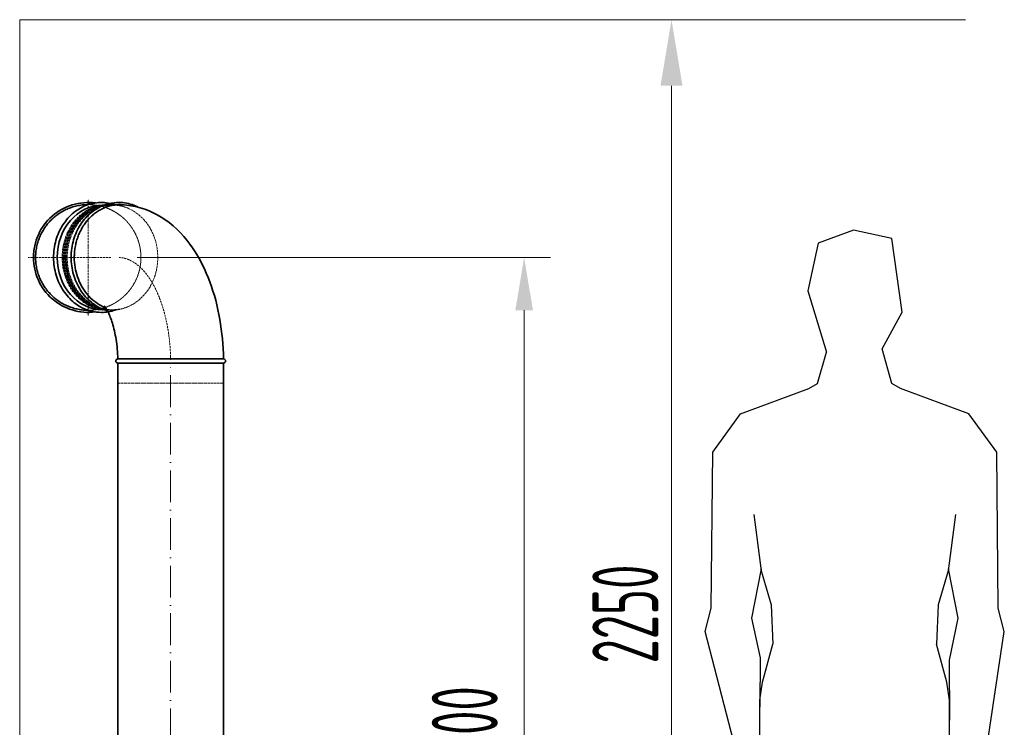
# Model space of a CAD drawing. Header units: millimetres. Extents: x 8221 to 89444, y -105166 to -5578.
# Tile 88 of 118: x 49615 to 51479, y -41152 to -39812. Entities that reach past the tile are written whole.
import ezdxf

# ---------------------------------------------------------------- set-up
doc = ezdxf.new("R2010")
doc.units = ezdxf.units.MM
for name, pattern in [('ACAD_ISO02W100', [15, 12, -3]), ('ACAD_ISO10W100', [18, 12, -3, 0, -3]), ('phl_thick', [0])]:
    doc.linetypes.add(name, pattern=pattern)
for name, color, linetype, lineweight in [('UT_KOTY - DIMENZE', 7, 'Continuous', 5), ('VZT_01 SUP (PŘÍVOD) - OBRYS', 5, 'Continuous', 35), ('VZT_02 SUP (PŘÍVOD) - OSA', 5, 'ACAD_ISO10W100', 5), ('VZT_04 SUP (PŘÍVOD) - SKRYTÉ', 5, 'ACAD_ISO02W100', 5), ('VZT_50 POPIS - OBECNE', 7, 'Continuous', 13)]:
    doc.layers.add(name, color=color, linetype=linetype, lineweight=lineweight)
doc.layers.add('VZT_03 SUP (PŘÍVOD) - NETISK', color=8, linetype='ACAD_ISO02W100', lineweight=5, plot=False)
doc.styles.add('EVORA_125', font='isocp.shx', dxfattribs={"width": 0.6, "height": 125})
doc.styles.add('ISOCP 2.5', font='isocp.shx', dxfattribs={"width": 0.6, "height": 2.5})

msp = doc.modelspace()

# ---------------------------------------------------------------- linework, layer by layer
for p, q in [((51193.7, -40210.9), (51126.5, -40235.2)), ((51266.2, -40226.6), (51193.7, -40210.9)), ((51126.5, -40235.2), (51107, -40325.4)), ((51285.7, -40366.2), (51266.2, -40226.6)), ((51107, -40325.4), (51142.3, -40441.8)), ((51247.7, -40435.2), (51285.7, -40366.2)), ((51125.6, -40500.8), (51142.3, -40441.8)), ((51266.3, -40500.8), (51247.7, -40435.2)), ((51108.9, -40510.7), (51125.6, -40500.8)), ((51282.9, -40510.7), (51266.3, -40500.8)), ((50979.9, -40558.5), (51108.9, -40510.7)), ((51411.9, -40558.5), (51282.9, -40510.7)), ((50927, -40630.7), (50979.9, -40558.5)), ((51464.8, -40630.7), (51411.9, -40558.5)), ((50924.1, -40926.3), (50927, -40630.7)), ((51467.7, -40926.3), (51464.8, -40630.7)), ((51004.8, -40748.9), (51018.6, -40855.7)), ((51387, -40748.9), (51373.2, -40855.7)), ((51018.6, -40851.9), (51000.4, -40945.4)), ((51018.6, -40855.7), (51037.7, -40920.1)), ((51373.2, -40855.7), (51354.1, -40920.1)), ((51373.2, -40851.9), (51391.4, -40945.4)), ((50912.5, -40970.4), (50924.1, -40926.3)), ((51037.7, -40920.1), (51040.9, -40994.5)), ((51354.1, -40920.1), (51350.9, -40994.5)), ((51479.3, -40970.4), (51467.7, -40926.3)), ((51000.4, -40945.4), (51017, -41020.5)), ((51391.4, -40945.4), (51374.8, -41024.7)), ((50987.3, -41257.3), (50912.5, -40970.4)), ((51436.8, -41253.4), (51479.3, -40970.4)), ((51021.5, -41066.5), (51040.9, -40994.5)), ((51370.3, -41066.5), (51350.9, -40994.5)), ((51017, -41020.5), (51016.1, -41113.1)), ((51374.8, -41024.7), (51375.7, -41138.2)), ((51016.1, -41100.5), (51021.5, -41066.5)), ((51375.7, -41100.5), (51370.3, -41066.5)), ((51016.1, -41249.6), (51016.1, -41100.5)), ((51375.7, -41249.6), (51375.7, -41100.5))]:
    msp.add_line(p, q)
at = {"layer": 'UT_KOTY - DIMENZE'}
msp.add_line((50849, -41937.4), (50849, -39937.4), dxfattribs=at)
msp.add_solid([(50828.1, -39937.4), (50869.8, -39937.4), (50849, -39812.4)], dxfattribs=at)
at = {"layer": 'VZT_01 SUP (PŘÍVOD) - OBRYS'}
for p, q in [((49771.9, -40361.4), (49771.3, -40361.4)), ((49800.5, -40462.3), (49813.9, -40462.3)), ((49813.9, -40454.4), (50000.5, -40454.4)), ((49813.9, -40462.3), (50000.5, -40462.3))]:
    msp.add_line(p, q, dxfattribs=at)
for points in [[(49800.4, -40462.3), (49800.4, -41176.2)], [(50000.4, -40462.3), (50000.4, -41176.2)]]:
    msp.add_lwpolyline(points, dxfattribs=at)
for centre, radius, start, end in [((49744.6, -40262.4), 104, 82.6813, 180), ((49744.6, -40262.4), 104, 180, 277.3187), ((49800.5, -40458.3), 4, 91.5245, 270), ((50000.5, -40458.3), 4, 270, 90)]:
    msp.add_arc(centre, radius, start, end, dxfattribs=at)
at = {"layer": 'VZT_01 SUP (PŘÍVOD) - OBRYS', "extrusion": (0, 0, -1)}
for major_axis, start_param, end_param in [((0, 99), -1.570796, 0), ((0, -99), 0, 1.570796)]:
    msp.add_ellipse((49771.3, -40262.4), major_axis=major_axis, ratio=0.866025, start_param=start_param, end_param=end_param, dxfattribs=at)
at = {"layer": 'VZT_01 SUP (PŘÍVOD) - OBRYS'}
for points, knots in [([(49744.5, -40162.4), (49743, -40162.4), (49741.5, -40162.5), (49738.4, -40162.6), (49736.8, -40162.7), (49733.5, -40163), (49731.8, -40163.2), (49728.5, -40163.7), (49726.8, -40164), (49723.5, -40164.7), (49721.9, -40165), (49718.6, -40165.9), (49717, -40166.3), (49713.9, -40167.3), (49712.3, -40167.8), (49709.3, -40168.9), (49707.8, -40169.4), (49705, -40170.6), (49703.5, -40171.3), (49700.6, -40172.6), (49699.2, -40173.4), (49696.3, -40174.9), (49694.8, -40175.7), (49691.9, -40177.4), (49690.5, -40178.3), (49687.7, -40180.2), (49686.3, -40181.2), (49683.7, -40183.2), (49682.3, -40184.2), (49679.8, -40186.3), (49678.6, -40187.4), (49676.2, -40189.5), (49675, -40190.6), (49672.9, -40192.8), (49671.8, -40193.9), (49669.6, -40196.3), (49668.5, -40197.6), (49666.4, -40200.1), (49665.4, -40201.4), (49663.4, -40204.1), (49662.4, -40205.5), (49660.6, -40208.3), (49659.7, -40209.7), (49658, -40212.6), (49657.1, -40214), (49655.6, -40216.9), (49654.9, -40218.4), (49653.5, -40221.3), (49652.9, -40222.7), (49651.7, -40225.6), (49651.1, -40227.1), (49650, -40230.1), (49649.5, -40231.6), (49648.5, -40234.8), (49648.1, -40236.4), (49647.3, -40239.6), (49646.9, -40241.3), (49646.3, -40244.6), (49646, -40246.2), (49645.5, -40249.5), (49645.3, -40251.2), (49645, -40254.5), (49644.8, -40256.1), (49644.7, -40259.3), (49644.7, -40260.9), (49644.7, -40262.4), (49644.7, -40264), (49644.7, -40265.5), (49644.8, -40268.7), (49645, -40270.4), (49645.3, -40273.7), (49645.5, -40275.3), (49646, -40278.6), (49646.3, -40280.3), (49646.9, -40283.6), (49647.3, -40285.2), (49648.1, -40288.5), (49648.5, -40290.1), (49649.5, -40293.2), (49650, -40294.8), (49651.1, -40297.8), (49651.7, -40299.3), (49652.9, -40302.1), (49653.5, -40303.6), (49654.9, -40306.5), (49655.6, -40307.9), (49657.1, -40310.8), (49658, -40312.3), (49659.7, -40315.2), (49660.6, -40316.6), (49662.4, -40319.4), (49663.4, -40320.7), (49665.4, -40323.4), (49666.4, -40324.7), (49668.5, -40327.3), (49669.6, -40328.5), (49671.8, -40330.9), (49672.9, -40332), (49675, -40334.2), (49676.2, -40335.3), (49678.6, -40337.5), (49679.8, -40338.5), (49682.3, -40340.6), (49683.7, -40341.7), (49686.3, -40343.7), (49687.7, -40344.6), (49690.5, -40346.5), (49691.9, -40347.4), (49694.8, -40349.1), (49696.3, -40349.9), (49699.2, -40351.5), (49700.6, -40352.2), (49703.5, -40353.6), (49705, -40354.2), (49707.8, -40355.4), (49709.3, -40356), (49712.3, -40357.1), (49713.9, -40357.6), (49717, -40358.5), (49718.6, -40359), (49721.9, -40359.8), (49723.5, -40360.2), (49726.8, -40360.8), (49728.5, -40361.1), (49731.8, -40361.6), (49733.5, -40361.8), (49736.8, -40362.1), (49738.4, -40362.2), (49741.5, -40362.4), (49743, -40362.4), (49744.5, -40362.4)], [-147.876417, -147.876417, -147.876417, -147.876417, -143.505913, -143.505913, -138.87378, -138.87378, -134.241647, -134.241647, -129.609514, -129.609514, -124.977381, -124.977381, -120.345248, -120.345248, -115.713115, -115.713115, -111.080982, -111.080982, -106.451331, -106.451331, -101.82168, -101.82168, -97.192029, -97.192029, -92.562378, -92.562378, -87.932727, -87.932727, -83.303076, -83.303076, -78.673425, -78.673425, -74.043774, -74.043774, -69.415617, -69.415617, -64.787461, -64.787461, -60.159305, -60.159305, -55.531148, -55.531148, -50.902992, -50.902992, -46.274836, -46.274836, -41.646679, -41.646679, -37.018523, -37.018523, -32.391208, -32.391208, -27.763892, -27.763892, -23.136577, -23.136577, -18.509262, -18.509262, -13.881946, -13.881946, -9.254631, -9.254631, -4.627315, -4.627315, 0, 0, 0, 4.627315, 4.627315, 9.254631, 9.254631, 13.881946, 13.881946, 18.509262, 18.509262, 23.136577, 23.136577, 27.763892, 27.763892, 32.391208, 32.391208, 37.018523, 37.018523, 41.646679, 41.646679, 46.274836, 46.274836, 50.902992, 50.902992, 55.531148, 55.531148, 60.159305, 60.159305, 64.787461, 64.787461, 69.415617, 69.415617, 74.043774, 74.043774, 78.673425, 78.673425, 83.303076, 83.303076, 87.932727, 87.932727, 92.562378, 92.562378, 97.192029, 97.192029, 101.82168, 101.82168, 106.451331, 106.451331, 111.080982, 111.080982, 115.713115, 115.713115, 120.345248, 120.345248, 124.977381, 124.977381, 129.609514, 129.609514, 134.241647, 134.241647, 138.87378, 138.87378, 143.505913, 143.505913, 147.876417, 147.876417, 147.876417, 147.876417]), ([(49795.3, -40162.8), (49794.4, -40162.5), (49793.6, -40162.2), (49783.4, -40159.1), (49773.7, -40158), (49754.5, -40159.2), (49745, -40161.6), (49727.1, -40169.7), (49718.7, -40175.4), (49703.9, -40189.6), (49697.5, -40198.1), (49687.3, -40216.9), (49683.5, -40227.3), (49679, -40248.9), (49678.3, -40260.1), (49679.9, -40282.3), (49682.3, -40293.2), (49689.9, -40313.7), (49695.2, -40323.2), (49708.1, -40339.8), (49715.7, -40347), (49732.5, -40358.1), (49741.6, -40362.1), (49757.1, -40365.7), (49763.2, -40366.4), (49769.3, -40366.4)], [2.853277, 2.853277, 2.853277, 2.853277, 2.882409, 2.882409, 3.199277, 3.199277, 3.515349, 3.515349, 3.832996, 3.832996, 4.153055, 4.153055, 4.474817, 4.474817, 4.797342, 4.797342, 5.119991, 5.119991, 5.442211, 5.442211, 5.763196, 5.763196, 6.081976, 6.081976, 6.283185, 6.283185, 6.283185, 6.283185]), ([(49780.5, -40363.2), (49776.7, -40362.1), (49772.9, -40360.8), (49760.3, -40355), (49751.9, -40349.3), (49737.1, -40335.2), (49730.7, -40326.7), (49720.5, -40307.9), (49716.7, -40297.5), (49712.2, -40275.9), (49711.4, -40264.7), (49713.1, -40242.5), (49715.4, -40231.5), (49723.1, -40211.1), (49728.4, -40201.6), (49741.3, -40184.9), (49748.9, -40177.8), (49765.7, -40166.7), (49774.8, -40162.7), (49790.3, -40159.1), (49796.4, -40158.3), (49802.5, -40158.3)], [3.385034, 3.385034, 3.385034, 3.385034, 3.515349, 3.515349, 3.832996, 3.832996, 4.153055, 4.153055, 4.474817, 4.474817, 4.797342, 4.797342, 5.119991, 5.119991, 5.442211, 5.442211, 5.763196, 5.763196, 6.081976, 6.081976, 6.283185, 6.283185, 6.283185, 6.283185]), ([(49808.5, -40162.6), (49807.2, -40162.5), (49805.8, -40162.5), (49804.5, -40162.5), (49803.2, -40162.5), (49801.8, -40162.5), (49799, -40162.6), (49797.6, -40162.8), (49794.8, -40163.1), (49793.4, -40163.3), (49790.5, -40163.8), (49789.1, -40164), (49786.2, -40164.7), (49784.8, -40165.1), (49782, -40165.9), (49780.6, -40166.3), (49777.9, -40167.3), (49776.5, -40167.8), (49773.9, -40168.9), (49772.6, -40169.5), (49770.2, -40170.7), (49768.9, -40171.3), (49766.4, -40172.7), (49765.1, -40173.4), (49762.6, -40174.9), (49761.3, -40175.8), (49758.9, -40177.5), (49757.6, -40178.4), (49755.2, -40180.2), (49754, -40181.2), (49751.7, -40183.2), (49750.6, -40184.2), (49748.4, -40186.3), (49747.3, -40187.4), (49745.2, -40189.6), (49744.2, -40190.7), (49742.4, -40192.8), (49741.4, -40194), (49739.5, -40196.4), (49738.6, -40197.6), (49736.8, -40200.1), (49735.9, -40201.4), (49734.2, -40204.1), (49733.3, -40205.5), (49731.7, -40208.3), (49730.9, -40209.7), (49729.4, -40212.6), (49728.7, -40214.1), (49727.4, -40217), (49726.8, -40218.4), (49725.6, -40221.3), (49725, -40222.8), (49724, -40225.6), (49723.5, -40227.1), (49722.6, -40230.1), (49722.1, -40231.7), (49721.3, -40234.8), (49720.9, -40236.4), (49720.2, -40239.7), (49719.9, -40241.3), (49719.3, -40244.6), (49719.1, -40246.3), (49718.6, -40249.6), (49718.5, -40251.3), (49718.2, -40254.5), (49718.1, -40256.2), (49718, -40259.4), (49717.9, -40260.9), (49717.9, -40262.4)], [-4.523656, -4.523656, -4.523656, -4.523656, 0, 0, 0, 4.627315, 4.627315, 9.254631, 9.254631, 13.881946, 13.881946, 18.509262, 18.509262, 23.136577, 23.136577, 27.763892, 27.763892, 32.391208, 32.391208, 37.018523, 37.018523, 41.646679, 41.646679, 46.274836, 46.274836, 50.902992, 50.902992, 55.531148, 55.531148, 60.159305, 60.159305, 64.787461, 64.787461, 69.415617, 69.415617, 74.043774, 74.043774, 78.673425, 78.673425, 83.303076, 83.303076, 87.932727, 87.932727, 92.562378, 92.562378, 97.192029, 97.192029, 101.82168, 101.82168, 106.451331, 106.451331, 111.080982, 111.080982, 115.713115, 115.713115, 120.345248, 120.345248, 124.977381, 124.977381, 129.609514, 129.609514, 134.241647, 134.241647, 138.87378, 138.87378, 143.505913, 143.505913, 148.058014, 148.058014, 148.058014, 148.058014]), ([(49802.5, -40158.3), (49812.1, -40158.3), (49821.7, -40160.1), (49833.9, -40164.7), (49836.9, -40166.1), (49839.8, -40167.6)], [0, 0, 0, 0, 0.3160273, 0.3160273, 0.4218793, 0.4218793, 0.4218793, 0.4218793]), ([(50000.5, -40454.4), (50000.1, -40429.2), (49997.8, -40404), (49989.3, -40355.1), (49983.1, -40331.4), (49966.3, -40286.1), (49955.8, -40264.5), (49928.4, -40224.5), (49911.5, -40205.7), (49871.2, -40178.2), (49849.2, -40168.4), (49819.7, -40163.5), (49814.1, -40162.9), (49808.5, -40162.6)], [4.744392, 4.744392, 4.744392, 4.744392, 5.046815, 5.046815, 5.349238, 5.349238, 5.65166, 5.65166, 5.954083, 5.954083, 6.200336, 6.200336, 6.256506, 6.256506, 6.256506, 6.256506]), ([(49717.9, -40262.4), (49717.9, -40275), (49720, -40287.5), (49728.1, -40311.4), (49734.3, -40322.5), (49750, -40341.4), (49759.3, -40348.9), (49772.1, -40355.4), (49774.6, -40356.5), (49777.1, -40357.5)], [157.533456, 157.533456, 157.533456, 157.533456, 195.393508, 195.393508, 234.551342, 234.551342, 273.721472, 273.721472, 282.98386, 282.98386, 282.98386, 282.98386]), ([(49800.4, -40454.4), (49800.1, -40441.7), (49798.9, -40429.2), (49795.3, -40406.3), (49792.8, -40395.8), (49787.5, -40378.5), (49784.7, -40371.5), (49779.7, -40361.4), (49777.6, -40358), (49775.2, -40354.8), (49774.5, -40354.2), (49774.5, -40354.2)], [4.765757, 4.765757, 4.765757, 4.765757, 5.019804, 5.019804, 5.265248, 5.265248, 5.490505, 5.490505, 5.689018, 5.689018, 5.824808, 5.824808, 5.824808, 5.824808]), ([(49800.4, -40454.4), (49800.4, -40454.4), (49800.6, -40454.4), (49802.1, -40454.4), (49805.9, -40454.4), (49812.6, -40454.4), (49813.2, -40454.4), (49813.9, -40454.4)], [420.606475, 420.606475, 420.606475, 420.606475, 429.832624, 429.832624, 468.991563, 468.991563, 473.053633, 473.053633, 473.053633, 473.053633])]:
    msp.add_open_spline(points, degree=3, knots=knots, dxfattribs=at)
msp.add_open_spline([(49769.3, -40366.4), (49778.1, -40366.4), (49786.9, -40365), (49795.3, -40362.1)], degree=3, dxfattribs=at)
at = {"layer": 'VZT_02 SUP (PŘÍVOD) - OSA', "ltscale": 0.3}
for points in [[(49744.3, -40372.4), (49744.3, -40152.4)], [(49787.3, -40262.4), (49630.3, -40262.4)]]:
    msp.add_lwpolyline(points, dxfattribs=at)
at = {"layer": 'VZT_02 SUP (PŘÍVOD) - OSA', "ltscale": 5}
msp.add_lwpolyline([(49900.4, -41176.2), (49900.4, -40462.3)], dxfattribs=at)
at = {"layer": 'VZT_02 SUP (PŘÍVOD) - OSA', "ltscale": 0.3}
msp.add_open_spline([(49900.5, -40456), (49900.4, -40448.7), (49900, -40441.4), (49899, -40426.6), (49898.2, -40419.1), (49896.7, -40407.3), (49896.1, -40403.1), (49894.9, -40396), (49894.4, -40393.2), (49893.3, -40387.7), (49892.7, -40384.9), (49891, -40376.8), (49889.7, -40371.5), (49887, -40361.7), (49885.6, -40357.2), (49882.9, -40348.9), (49881.6, -40345.1), (49878.7, -40337.6), (49877.3, -40334), (49873.3, -40324.9), (49870.7, -40319.7), (49867, -40312.8), (49865.9, -40310.9), (49863.8, -40307.5), (49862.9, -40306), (49861.3, -40303.6), (49860.7, -40302.6), (49859.5, -40300.8), (49858.9, -40299.9), (49857, -40297.2), (49855.7, -40295.5), (49852.2, -40291), (49849.9, -40288.3), (49845.3, -40283.4), (49843, -40281.1), (49838.1, -40276.9), (49835.6, -40275), (49832.8, -40273), (49832.7, -40272.9), (49832.3, -40272.7), (49832.2, -40272.6), (49831.7, -40272.3), (49831.4, -40272.1), (49830.5, -40271.5), (49829.9, -40271.2), (49828, -40270), (49826.6, -40269.3), (49823.1, -40267.5), (49820.9, -40266.5), (49816.5, -40264.9), (49814.4, -40264.2), (49811.5, -40263.6), (49810.7, -40263.4), (49809.6, -40263.2), (49809.3, -40263.1), (49808.7, -40263), (49808.5, -40263), (49808, -40262.9), (49807.7, -40262.9), (49806.9, -40262.8), (49806.4, -40262.7), (49805, -40262.5), (49804.1, -40262.5), (49803.2, -40262.4)], degree=3, knots=[4.744392, 4.744392, 4.744392, 4.744392, 4.853278, 4.853278, 4.9688, 4.9688, 5.035636, 5.035636, 5.080038, 5.080038, 5.124441, 5.124441, 5.213246, 5.213246, 5.292133, 5.292133, 5.361992, 5.361992, 5.43185, 5.43185, 5.542799, 5.542799, 5.586207, 5.586207, 5.622358, 5.622358, 5.64496, 5.64496, 5.66744, 5.66744, 5.712402, 5.712402, 5.792576, 5.792576, 5.872749, 5.872749, 5.952922, 5.952922, 5.957962, 5.957962, 5.963002, 5.963002, 5.973081, 5.973081, 5.99324, 5.99324, 6.033558, 6.033558, 6.099044, 6.099044, 6.164529, 6.164529, 6.187944, 6.187944, 6.198634, 6.198634, 6.206336, 6.206336, 6.214038, 6.214038, 6.229442, 6.229442, 6.256506, 6.256506, 6.256506, 6.256506], dxfattribs=at)
at = {"layer": 'VZT_03 SUP (PŘÍVOD) - NETISK', "ltscale": 0.4}
for p, q in [((49771.9, -40163.4), (49771.3, -40163.4)), ((49784.3, -40162.4), (49784.1, -40162.4)), ((49788.1, -40162.4), (49787.8, -40162.4)), ((49790.3, -40163.4), (49788.3, -40163.4)), ((49784.3, -40362.4), (49784.1, -40362.4)), ((49788.1, -40362.4), (49787.8, -40362.4)), ((49790.3, -40361.4), (49788.3, -40361.4)), ((49800.5, -40462.3), (49800.5, -40500.3)), ((50000.5, -40462.3), (50000.5, -40500.3)), ((49800.5, -40500.3), (49813.9, -40500.3)), ((49813.9, -40500.3), (50000.5, -40500.3))]:
    msp.add_line(p, q, dxfattribs=at)
at = {"layer": 'VZT_03 SUP (PŘÍVOD) - NETISK', "ltscale": 0.4, "extrusion": (1.64399e-16, 1.87637e-18, -1)}
msp.add_ellipse((49781.5, -40262.3), major_axis=(0, -100), ratio=0.866025, start_param=0.04924, end_param=3.092352, dxfattribs=at)
at = {"layer": 'VZT_03 SUP (PŘÍVOD) - NETISK', "ltscale": 0.4, "extrusion": (0, 0, -1)}
for centre, major_axis, start_param, end_param in [((49784.1, -40262.4), (0, 100), -1.570796, 0), ((49784.3, -40262.4), (0, 100), -1.570796, 0.020209), ((49787.8, -40262.4), (0, 100), -1.570796, 0), ((49788.1, -40262.4), (0, 100), -1.570796, 0.40712), ((49788.3, -40262.4), (0, 99), -1.570796, 0), ((49790.3, -40262.4), (0, -99), 1.570796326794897, 7.853981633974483), ((49782.3, -40262.4), (0, 99), -1.570796, -0.508841), ((49784.3, -40262.4), (0, 98), -1.570796, -0.499859), ((49782.3, -40262.4), (0, 98), -1.570796, -1.425983), ((49782.3, -40262.4), (0, 99), -2.632752, -1.570796), ((49782.3, -40262.4), (0, 98), -1.715609, -1.570796), ((49784.1, -40262.4), (0, -100), 0, 1.570796), ((49784.3, -40262.4), (0, -100), -0.020209, 1.570796), ((49784.3, -40262.4), (0, 98), -2.641734, -1.570796), ((49787.8, -40262.4), (0, -100), 0, 1.570796), ((49788.1, -40262.4), (0, -100), -0.40712, 1.570796), ((49788.3, -40262.4), (0, -99), 0, 1.570796)]:
    msp.add_ellipse(centre, major_axis=major_axis, ratio=0.866025, start_param=start_param, end_param=end_param, dxfattribs=at)
at = {"layer": 'VZT_04 SUP (PŘÍVOD) - SKRYTÉ', "ltscale": 0.1}
msp.add_open_spline([(49744.2, -40162.4), (49745.7, -40162.4), (49747.3, -40162.5), (49750.5, -40162.6), (49752.1, -40162.7), (49755.4, -40163), (49757, -40163.2), (49760.4, -40163.7), (49762, -40164), (49765.3, -40164.7), (49767, -40165), (49770.2, -40165.9), (49771.8, -40166.3), (49775, -40167.3), (49776.5, -40167.8), (49779.6, -40168.9), (49781, -40169.4), (49783.9, -40170.6), (49785.3, -40171.3), (49788.2, -40172.6), (49789.7, -40173.4), (49792.6, -40174.9), (49794.1, -40175.7), (49796.9, -40177.4), (49798.3, -40178.3), (49801.1, -40180.2), (49802.5, -40181.2), (49805.2, -40183.2), (49806.5, -40184.2), (49809.1, -40186.3), (49810.3, -40187.4), (49812.7, -40189.5), (49813.8, -40190.6), (49816, -40192.8), (49817.1, -40193.9), (49819.3, -40196.3), (49820.3, -40197.6), (49822.4, -40200.1), (49823.4, -40201.4), (49825.4, -40204.1), (49826.4, -40205.5), (49828.3, -40208.3), (49829.2, -40209.7), (49830.9, -40212.6), (49831.7, -40214), (49833.3, -40216.9), (49834, -40218.4), (49835.4, -40221.3), (49836, -40222.7), (49837.2, -40225.6), (49837.8, -40227.1), (49838.8, -40230.1), (49839.4, -40231.6), (49840.3, -40234.8), (49840.8, -40236.4), (49841.6, -40239.6), (49842, -40241.3), (49842.6, -40244.6), (49842.9, -40246.2), (49843.4, -40249.5), (49843.6, -40251.2), (49843.9, -40254.5), (49844, -40256.1), (49844.2, -40259.3), (49844.2, -40260.9), (49844.2, -40262.4), (49844.2, -40264), (49844.2, -40265.5), (49844, -40268.7), (49843.9, -40270.4), (49843.6, -40273.7), (49843.4, -40275.3), (49842.9, -40278.6), (49842.6, -40280.3), (49842, -40283.6), (49841.6, -40285.2), (49840.8, -40288.5), (49840.3, -40290.1), (49839.4, -40293.2), (49838.8, -40294.8), (49837.8, -40297.8), (49837.2, -40299.3), (49836, -40302.1), (49835.4, -40303.6), (49834, -40306.5), (49833.3, -40307.9), (49831.7, -40310.8), (49830.9, -40312.3), (49829.2, -40315.2), (49828.3, -40316.6), (49826.4, -40319.4), (49825.4, -40320.7), (49823.4, -40323.4), (49822.4, -40324.7), (49820.3, -40327.3), (49819.3, -40328.5), (49817.1, -40330.9), (49816, -40332), (49813.8, -40334.2), (49812.7, -40335.3), (49810.3, -40337.5), (49809.1, -40338.5), (49806.5, -40340.6), (49805.2, -40341.7), (49802.5, -40343.7), (49801.1, -40344.6), (49798.3, -40346.5), (49796.9, -40347.4), (49794.1, -40349.1), (49792.6, -40349.9), (49789.7, -40351.5), (49788.2, -40352.2), (49785.3, -40353.6), (49783.9, -40354.2), (49781, -40355.4), (49779.6, -40356), (49776.5, -40357.1), (49775, -40357.6), (49771.8, -40358.5), (49770.2, -40359), (49767, -40359.8), (49765.3, -40360.2), (49762, -40360.8), (49760.4, -40361.1), (49757, -40361.6), (49755.4, -40361.8), (49752.1, -40362.1), (49750.5, -40362.2), (49747.3, -40362.4), (49745.7, -40362.4), (49744.2, -40362.4)], degree=3, knots=[-148.058014, -148.058014, -148.058014, -148.058014, -143.505913, -143.505913, -138.87378, -138.87378, -134.241647, -134.241647, -129.609514, -129.609514, -124.977381, -124.977381, -120.345248, -120.345248, -115.713115, -115.713115, -111.080982, -111.080982, -106.451331, -106.451331, -101.82168, -101.82168, -97.192029, -97.192029, -92.562378, -92.562378, -87.932727, -87.932727, -83.303076, -83.303076, -78.673425, -78.673425, -74.043774, -74.043774, -69.415617, -69.415617, -64.787461, -64.787461, -60.159305, -60.159305, -55.531148, -55.531148, -50.902992, -50.902992, -46.274836, -46.274836, -41.646679, -41.646679, -37.018523, -37.018523, -32.391208, -32.391208, -27.763892, -27.763892, -23.136577, -23.136577, -18.509262, -18.509262, -13.881946, -13.881946, -9.254631, -9.254631, -4.627315, -4.627315, 0, 0, 0, 4.627315, 4.627315, 9.254631, 9.254631, 13.881946, 13.881946, 18.509262, 18.509262, 23.136577, 23.136577, 27.763892, 27.763892, 32.391208, 32.391208, 37.018523, 37.018523, 41.646679, 41.646679, 46.274836, 46.274836, 50.902992, 50.902992, 55.531148, 55.531148, 60.159305, 60.159305, 64.787461, 64.787461, 69.415617, 69.415617, 74.043774, 74.043774, 78.673425, 78.673425, 83.303076, 83.303076, 87.932727, 87.932727, 92.562378, 92.562378, 97.192029, 97.192029, 101.82168, 101.82168, 106.451331, 106.451331, 111.080982, 111.080982, 115.713115, 115.713115, 120.345248, 120.345248, 124.977381, 124.977381, 129.609514, 129.609514, 134.241647, 134.241647, 138.87378, 138.87378, 143.505913, 143.505913, 148.058014, 148.058014, 148.058014, 148.058014], dxfattribs=at)
at = {"layer": 'VZT_50 POPIS - OBECNE', "color": 8, "linetype": 'phl_thick'}
for p, q in [((49614.5, -42062.4), (49614.5, -39812.4)), ((49614.5, -39812.4), (51405.5, -39812.4))]:
    msp.add_line(p, q, dxfattribs=at)
at = {"layer": 'VZT_50 POPIS - OBECNE', "linetype": 'phl_thick'}
for p, q in [((49837.3, -40262.4), (50619.9, -40262.4)), ((50569.9, -40362.4), (50569.9, -41962.4))]:
    msp.add_line(p, q, dxfattribs=at)
msp.add_solid([(50553.2, -40362.4), (50586.6, -40362.4), (50569.9, -40262.4)], dxfattribs=at)

# ---------------------------------------------------------------- texts
at = {"layer": 'UT_KOTY - DIMENZE', "insert": (50761.5, -40937.4), "char_height": 125, "attachment_point": 5, "rotation": 90, "style": 'ISOCP 2.5'}
msp.add_mtext('2250', dxfattribs=at)
at = {"layer": 'VZT_50 POPIS - OBECNE', "linetype": 'phl_thick', "insert": (50457.4, -41162.4), "char_height": 125, "attachment_point": 5, "rotation": 90, "style": 'EVORA_125'}
msp.add_mtext('\\A1;1800', dxfattribs=at)

doc.saveas('drawing.dxf')
